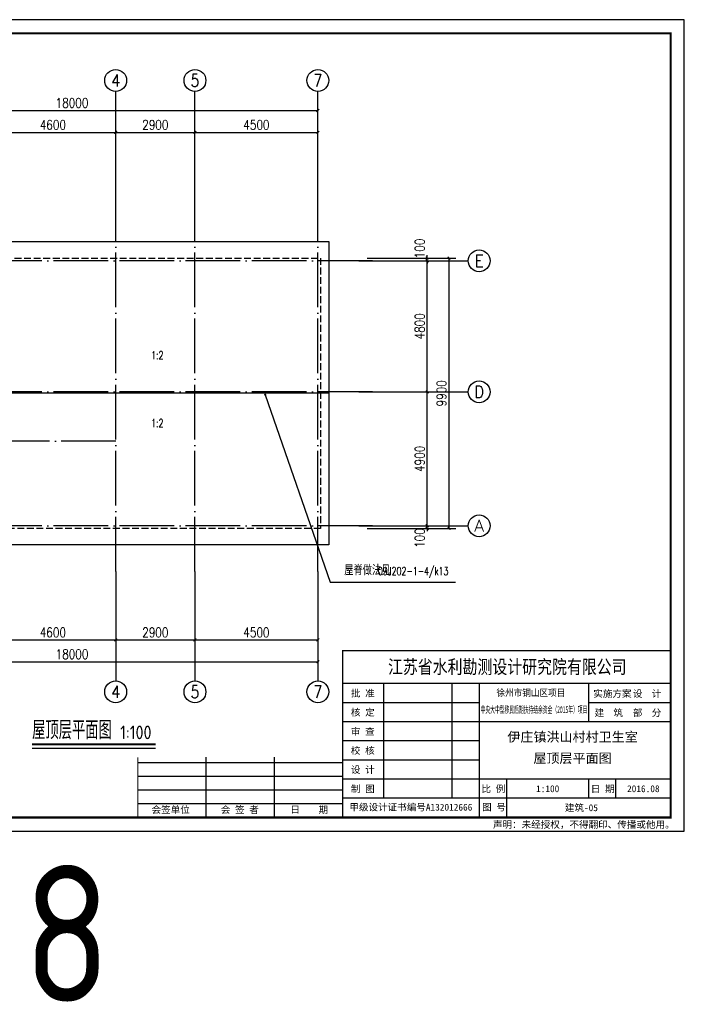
# Model space of a CAD drawing. Extents: x 199962 to 436984, y -16681 to 190402.
# Tile 17 of 36: x 309644 to 333967, y 54066 to 90107. Entities that reach past the tile are written whole.
import ezdxf
from ezdxf.enums import TextEntityAlignment as Align

# ---------------------------------------------------------------- set-up
doc = ezdxf.new("R2010")
doc.units = 0
doc.header["$LTSCALE"] = 1000
doc.header["$MEASUREMENT"] = 0
doc.linetypes.add('DASH', pattern=[0.35, 0.25, -0.1])
doc.linetypes.add('DOTE', pattern=[2.42, 2, -0.2, 0.02, -0.2])
for name, color, linetype in [('AXIS', 3, 'Continuous'), ('AXIS_TEXT', 7, 'Continuous'), ('DIM_LEAD', 3, 'Continuous'), ('DIM_SYMB', 3, 'Continuous'), ('DOTE', 8, 'Continuous'), ('PUB_TEXT', 7, 'Continuous'), ('图框', 7, 'Continuous')]:
    doc.layers.add(name, color=color, linetype=linetype)
doc.styles.add('_TCH_AXIS', font='COMPLEX', dxfattribs={"bigfont": 'GBCBIG'})
doc.styles.add('_TCH_DIM', font='SIMPLEX', dxfattribs={"bigfont": 'GBCBIG'})
doc.styles.add('_TCH_WINDOW', font='SIMPLEX', dxfattribs={"bigfont": 'GBCBIG'})
doc.styles.add('COMPLEX', font='COMPLEX')
doc.styles.add('DIM_FONT', font='simplex.shx', dxfattribs={"width": 0.8})
doc.styles.add('ST', font='SimSun.ttf', dxfattribs={"height": 7})
doc.styles.get("Standard").update_dxf_attribs({"font": 'gbenor.shx', "bigfont": 'gbcbig.shx'})
doc.dimstyles.new('_TCH_ARCH&&100', dxfattribs={"dimtxt": 350, "dimasz": 100, "dimexe": 250, "dimexo": 300, "dimgap": 100, "dimtad": 1, "dimdec": 0, "dimzin": 0, "dimdsep": 46, "dimtxsty": 'DIM_FONT', "dimblk": 'ARCHTICK', "dimcen": 0.09, "dimclrt": 7, "dimazin": 2, "dimtfac": 1, "dimtdec": 0, "dimtix": 1, "dimtmove": 2, "dimatfit": 3, "dimfxl": 0, "dimtolj": 1, "dimtzin": 0, "dimarcsym": 0})

# ---------------------------------------------------------------- blocks, each defined once
blk = doc.blocks.new('_ArchTick')
at = {"color": 0, "linetype": 'ByBlock', "const_width": 0.4}
blk.add_lwpolyline([(-0.5, -0.5), (0.5, 0.5)], dxfattribs=at)
blk = doc.blocks.new('*D256')
at = {"layer": 'AXIS', "color": 0, "lineweight": -2, "transparency": 16777216}
for p, q in [((322358, 71583), (324808, 71583)), ((322358, 71483), (324808, 71483)), ((324558, 71583), (324558, 71683)), ((324558, 71483), (324558, 71583)), ((324558, 71483), (324558, 71383))]:
    blk.add_line(p, q, dxfattribs=at)
at = {"layer": 'Defpoints', "color": 0, "transparency": 16777216}
for p in [(322058, 71583), (322058, 71483), (324558, 71583)]:
    blk.add_point(p, dxfattribs=at)
at = {"layer": 'AXIS', "color": 0, "lineweight": -2, "transparency": 16777216, "xscale": 100, "yscale": 100, "zscale": 100}
for p, rotation in [((324558, 71583), 270), ((324558, 71483), 90)]:
    blk.add_blockref('_ArchTick', p, dxfattribs=dict(at, rotation=rotation))
at = {"layer": 'AXIS', "color": 7, "transparency": 16777216, "insert": (324283, 71133), "char_height": 350, "attachment_point": 5, "rotation": 90, "style": 'DIM_FONT'}
blk.add_mtext('\\A1;100', dxfattribs=at)
blk = doc.blocks.new('*D257')
at = {"layer": 'AXIS', "color": 0, "lineweight": -2, "transparency": 16777216}
for p, q in [((322358, 76483), (324808, 76483)), ((324558, 71583), (324558, 76483)), ((322358, 71583), (324808, 71583))]:
    blk.add_line(p, q, dxfattribs=at)
at = {"layer": 'Defpoints', "color": 0, "transparency": 16777216}
for p in [(322058, 76483), (324558, 76483), (322058, 71583)]:
    blk.add_point(p, dxfattribs=at)
at = {"layer": 'AXIS', "color": 0, "lineweight": -2, "transparency": 16777216, "xscale": 100, "yscale": 100, "zscale": 100}
for p, rotation in [((324558, 76483), 90), ((324558, 71583), 270)]:
    blk.add_blockref('_ArchTick', p, dxfattribs=dict(at, rotation=rotation))
at = {"layer": 'AXIS', "color": 7, "transparency": 16777216, "insert": (324283, 74033), "char_height": 350, "attachment_point": 5, "rotation": 90, "style": 'DIM_FONT'}
blk.add_mtext('\\A1;4900', dxfattribs=at)
blk = doc.blocks.new('*D258')
at = {"layer": 'AXIS', "color": 0, "lineweight": -2, "transparency": 16777216}
for p, q in [((322358, 81283), (324808, 81283)), ((324558, 76483), (324558, 81283)), ((322358, 76483), (324808, 76483))]:
    blk.add_line(p, q, dxfattribs=at)
at = {"layer": 'Defpoints', "color": 0, "transparency": 16777216}
for p in [(322058, 81283), (324558, 81283), (322058, 76483)]:
    blk.add_point(p, dxfattribs=at)
at = {"layer": 'AXIS', "color": 0, "lineweight": -2, "transparency": 16777216, "xscale": 100, "yscale": 100, "zscale": 100}
for p, rotation in [((324558, 81283), 90), ((324558, 76483), 270)]:
    blk.add_blockref('_ArchTick', p, dxfattribs=dict(at, rotation=rotation))
at = {"layer": 'AXIS', "color": 7, "transparency": 16777216, "insert": (324283, 78883), "char_height": 350, "attachment_point": 5, "rotation": 90, "style": 'DIM_FONT'}
blk.add_mtext('\\A1;4800', dxfattribs=at)
blk = doc.blocks.new('*D259')
at = {"layer": 'AXIS', "color": 0, "lineweight": -2, "transparency": 16777216}
for p, q in [((324558, 81383), (324558, 81483)), ((322358, 81383), (324808, 81383)), ((322358, 81283), (324808, 81283)), ((324558, 81283), (324558, 81383)), ((324558, 81283), (324558, 81183))]:
    blk.add_line(p, q, dxfattribs=at)
at = {"layer": 'Defpoints', "color": 0, "transparency": 16777216}
for p in [(322058, 81383), (322058, 81283), (324558, 81383)]:
    blk.add_point(p, dxfattribs=at)
at = {"layer": 'AXIS', "color": 0, "lineweight": -2, "transparency": 16777216, "xscale": 100, "yscale": 100, "zscale": 100}
for p, rotation in [((324558, 81383), 270), ((324558, 81283), 90)]:
    blk.add_blockref('_ArchTick', p, dxfattribs=dict(at, rotation=rotation))
at = {"layer": 'AXIS', "color": 7, "transparency": 16777216, "insert": (324283, 81733), "char_height": 350, "attachment_point": 5, "rotation": 90, "style": 'DIM_FONT'}
blk.add_mtext('\\A1;100', dxfattribs=at)
blk = doc.blocks.new('*D260')
at = {"layer": 'AXIS', "color": 0, "lineweight": -2, "transparency": 16777216}
for p, q in [((322358, 81383), (325608, 81383)), ((325358, 71483), (325358, 81383)), ((322358, 71483), (325608, 71483))]:
    blk.add_line(p, q, dxfattribs=at)
at = {"layer": 'Defpoints', "color": 0, "transparency": 16777216}
for p in [(322058, 81383), (325358, 81383), (322058, 71483)]:
    blk.add_point(p, dxfattribs=at)
at = {"layer": 'AXIS', "color": 0, "lineweight": -2, "transparency": 16777216, "xscale": 100, "yscale": 100, "zscale": 100}
for p, rotation in [((325358, 81383), 90), ((325358, 71483), 270)]:
    blk.add_blockref('_ArchTick', p, dxfattribs=dict(at, rotation=rotation))
at = {"layer": 'AXIS', "color": 7, "transparency": 16777216, "insert": (325083, 76433), "char_height": 350, "attachment_point": 5, "rotation": 90, "style": 'DIM_FONT'}
blk.add_mtext('\\A1;9900', dxfattribs=at)
blk = doc.blocks.new('*D398')
at = {"layer": 'AXIS', "color": 0, "lineweight": -2, "transparency": 16777216}
for p, q in [((308558, 83783), (308558, 86233)), ((313158, 83783), (313158, 86233)), ((308558, 85983), (313158, 85983))]:
    blk.add_line(p, q, dxfattribs=at)
at = {"layer": 'Defpoints', "color": 0, "transparency": 16777216}
for p in [(313158, 85983), (308558, 83483), (313158, 83483)]:
    blk.add_point(p, dxfattribs=at)
at = {"layer": 'AXIS', "color": 0, "lineweight": -2, "transparency": 16777216, "xscale": 100, "yscale": 100, "zscale": 100, "rotation": 180}
blk.add_blockref('_ArchTick', (308558, 85983), dxfattribs=at)
at = {"layer": 'AXIS', "color": 0, "lineweight": -2, "transparency": 16777216, "xscale": 100, "yscale": 100, "zscale": 100}
blk.add_blockref('_ArchTick', (313158, 85983), dxfattribs=at)
at = {"layer": 'AXIS', "color": 7, "transparency": 16777216, "insert": (310858, 86258), "char_height": 350, "attachment_point": 5, "style": 'DIM_FONT'}
blk.add_mtext('\\A1;4600', dxfattribs=at)
blk = doc.blocks.new('*D399')
at = {"layer": 'AXIS', "color": 0, "lineweight": -2, "transparency": 16777216}
for p, q in [((313158, 83783), (313158, 86233)), ((316058, 83783), (316058, 86233)), ((313158, 85983), (316058, 85983))]:
    blk.add_line(p, q, dxfattribs=at)
at = {"layer": 'Defpoints', "color": 0, "transparency": 16777216}
for p in [(316058, 85983), (313158, 83483), (316058, 83483)]:
    blk.add_point(p, dxfattribs=at)
at = {"layer": 'AXIS', "color": 0, "lineweight": -2, "transparency": 16777216, "xscale": 100, "yscale": 100, "zscale": 100, "rotation": 180}
blk.add_blockref('_ArchTick', (313158, 85983), dxfattribs=at)
at = {"layer": 'AXIS', "color": 0, "lineweight": -2, "transparency": 16777216, "xscale": 100, "yscale": 100, "zscale": 100}
blk.add_blockref('_ArchTick', (316058, 85983), dxfattribs=at)
at = {"layer": 'AXIS', "color": 7, "transparency": 16777216, "insert": (314608, 86258), "char_height": 350, "attachment_point": 5, "style": 'DIM_FONT'}
blk.add_mtext('\\A1;2900', dxfattribs=at)
blk = doc.blocks.new('*D400')
at = {"layer": 'AXIS', "color": 0, "lineweight": -2, "transparency": 16777216}
for p, q in [((316058, 83783), (316058, 86233)), ((320558, 83783), (320558, 86233)), ((316058, 85983), (320558, 85983))]:
    blk.add_line(p, q, dxfattribs=at)
at = {"layer": 'Defpoints', "color": 0, "transparency": 16777216}
for p in [(320558, 85983), (316058, 83483), (320558, 83483)]:
    blk.add_point(p, dxfattribs=at)
at = {"layer": 'AXIS', "color": 0, "lineweight": -2, "transparency": 16777216, "xscale": 100, "yscale": 100, "zscale": 100, "rotation": 180}
blk.add_blockref('_ArchTick', (316058, 85983), dxfattribs=at)
at = {"layer": 'AXIS', "color": 0, "lineweight": -2, "transparency": 16777216, "xscale": 100, "yscale": 100, "zscale": 100}
blk.add_blockref('_ArchTick', (320558, 85983), dxfattribs=at)
at = {"layer": 'AXIS', "color": 7, "transparency": 16777216, "insert": (318308, 86258), "char_height": 350, "attachment_point": 5, "style": 'DIM_FONT'}
blk.add_mtext('\\A1;4500', dxfattribs=at)
blk = doc.blocks.new('*D401')
at = {"layer": 'AXIS', "color": 0, "lineweight": -2, "transparency": 16777216}
for p, q in [((302558, 83783), (302558, 87033)), ((320558, 83783), (320558, 87033)), ((302558, 86783), (320558, 86783))]:
    blk.add_line(p, q, dxfattribs=at)
at = {"layer": 'Defpoints', "color": 0, "transparency": 16777216}
for p in [(320558, 86783), (302558, 83483), (320558, 83483)]:
    blk.add_point(p, dxfattribs=at)
at = {"layer": 'AXIS', "color": 0, "lineweight": -2, "transparency": 16777216, "xscale": 100, "yscale": 100, "zscale": 100, "rotation": 180}
blk.add_blockref('_ArchTick', (302558, 86783), dxfattribs=at)
at = {"layer": 'AXIS', "color": 0, "lineweight": -2, "transparency": 16777216, "xscale": 100, "yscale": 100, "zscale": 100}
blk.add_blockref('_ArchTick', (320558, 86783), dxfattribs=at)
at = {"layer": 'AXIS', "color": 7, "transparency": 16777216, "insert": (311558, 87058), "char_height": 350, "attachment_point": 5, "style": 'DIM_FONT'}
blk.add_mtext('\\A1;18000', dxfattribs=at)
blk = doc.blocks.new('*D403')
at = {"layer": 'AXIS', "color": 0, "lineweight": -2, "transparency": 16777216}
for p, q in [((308558, 69605), (308558, 67155)), ((313158, 69605), (313158, 67155)), ((308558, 67405), (313158, 67405))]:
    blk.add_line(p, q, dxfattribs=at)
at = {"layer": 'Defpoints', "color": 0, "transparency": 16777216}
for p in [(308558, 69905), (313158, 69905), (313158, 67405)]:
    blk.add_point(p, dxfattribs=at)
at = {"layer": 'AXIS', "color": 0, "lineweight": -2, "transparency": 16777216, "xscale": 100, "yscale": 100, "zscale": 100, "rotation": 180}
blk.add_blockref('_ArchTick', (308558, 67405), dxfattribs=at)
at = {"layer": 'AXIS', "color": 0, "lineweight": -2, "transparency": 16777216, "xscale": 100, "yscale": 100, "zscale": 100}
blk.add_blockref('_ArchTick', (313158, 67405), dxfattribs=at)
at = {"layer": 'AXIS', "color": 7, "transparency": 16777216, "insert": (310858, 67680), "char_height": 350, "attachment_point": 5, "style": 'DIM_FONT'}
blk.add_mtext('\\A1;4600', dxfattribs=at)
blk = doc.blocks.new('*D404')
at = {"layer": 'AXIS', "color": 0, "lineweight": -2, "transparency": 16777216}
for p, q in [((313158, 69605), (313158, 67155)), ((316058, 69605), (316058, 67155)), ((313158, 67405), (316058, 67405))]:
    blk.add_line(p, q, dxfattribs=at)
at = {"layer": 'Defpoints', "color": 0, "transparency": 16777216}
for p in [(313158, 69905), (316058, 69905), (316058, 67405)]:
    blk.add_point(p, dxfattribs=at)
at = {"layer": 'AXIS', "color": 0, "lineweight": -2, "transparency": 16777216, "xscale": 100, "yscale": 100, "zscale": 100, "rotation": 180}
blk.add_blockref('_ArchTick', (313158, 67405), dxfattribs=at)
at = {"layer": 'AXIS', "color": 0, "lineweight": -2, "transparency": 16777216, "xscale": 100, "yscale": 100, "zscale": 100}
blk.add_blockref('_ArchTick', (316058, 67405), dxfattribs=at)
at = {"layer": 'AXIS', "color": 7, "transparency": 16777216, "insert": (314608, 67680), "char_height": 350, "attachment_point": 5, "style": 'DIM_FONT'}
blk.add_mtext('\\A1;2900', dxfattribs=at)
blk = doc.blocks.new('*D405')
at = {"layer": 'AXIS', "color": 0, "lineweight": -2, "transparency": 16777216}
for p, q in [((316058, 69605), (316058, 67155)), ((320558, 69605), (320558, 67155)), ((316058, 67405), (320558, 67405))]:
    blk.add_line(p, q, dxfattribs=at)
at = {"layer": 'Defpoints', "color": 0, "transparency": 16777216}
for p in [(316058, 69905), (320558, 69905), (320558, 67405)]:
    blk.add_point(p, dxfattribs=at)
at = {"layer": 'AXIS', "color": 0, "lineweight": -2, "transparency": 16777216, "xscale": 100, "yscale": 100, "zscale": 100, "rotation": 180}
blk.add_blockref('_ArchTick', (316058, 67405), dxfattribs=at)
at = {"layer": 'AXIS', "color": 0, "lineweight": -2, "transparency": 16777216, "xscale": 100, "yscale": 100, "zscale": 100}
blk.add_blockref('_ArchTick', (320558, 67405), dxfattribs=at)
at = {"layer": 'AXIS', "color": 7, "transparency": 16777216, "insert": (318308, 67680), "char_height": 350, "attachment_point": 5, "style": 'DIM_FONT'}
blk.add_mtext('\\A1;4500', dxfattribs=at)
blk = doc.blocks.new('*D406')
at = {"layer": 'AXIS', "color": 0, "lineweight": -2, "transparency": 16777216}
for p, q in [((302558, 69605), (302558, 66355)), ((320558, 69605), (320558, 66355)), ((302558, 66605), (320558, 66605))]:
    blk.add_line(p, q, dxfattribs=at)
at = {"layer": 'Defpoints', "color": 0, "transparency": 16777216}
for p in [(302558, 69905), (320558, 69905), (320558, 66605)]:
    blk.add_point(p, dxfattribs=at)
at = {"layer": 'AXIS', "color": 0, "lineweight": -2, "transparency": 16777216, "xscale": 100, "yscale": 100, "zscale": 100, "rotation": 180}
blk.add_blockref('_ArchTick', (302558, 66605), dxfattribs=at)
at = {"layer": 'AXIS', "color": 0, "lineweight": -2, "transparency": 16777216, "xscale": 100, "yscale": 100, "zscale": 100}
blk.add_blockref('_ArchTick', (320558, 66605), dxfattribs=at)
at = {"layer": 'AXIS', "color": 7, "transparency": 16777216, "insert": (311558, 66880), "char_height": 350, "attachment_point": 5, "style": 'DIM_FONT'}
blk.add_mtext('\\A1;18000', dxfattribs=at)
blk = doc.blocks.new('_AXISO')
blk.add_circle((0, 0), 0.5)
at = {"layer": 'AXIS_TEXT', "style": 'COMPLEX', "width": 1.041667}
blk.add_attdef('A', text='', height=0.56, dxfattribs=at).set_placement((-0.25, -0.28), (0.25, -0.28), align=Align.FIT)

msp = doc.modelspace()

# ---------------------------------------------------------------- linework, layer by layer
msp.add_line((320958.1, 76433.4), (302158.1, 76433.4))
msp.add_lwpolyline([(302158.1, 81983.4), (320958.1, 81983.4), (320958.1, 70883.4), (302158.1, 70883.4)], close=True)
at = {"linetype": 'DASH'}
msp.add_lwpolyline([(302458.1, 81383.4), (320658.1, 81383.4), (320658.1, 71483.4), (302458.1, 71483.4)], close=True, dxfattribs=at)
at = {"layer": 'AXIS'}
for p, q in [((313158.1, 83483.4), (313158.1, 87483.4)), ((316058.1, 83483.4), (316058.1, 87483.4)), ((320558.1, 83483.4), (320558.1, 87483.4)), ((322058.1, 81283.4), (326058.1, 81283.4)), ((322058.1, 76483.4), (326058.1, 76483.4)), ((322058.1, 71583.4), (326058.1, 71583.4)), ((313158.1, 69905), (313158.1, 65905)), ((316058.1, 69905), (316058.1, 65905)), ((320558.1, 69905), (320558.1, 65905))]:
    msp.add_line(p, q, dxfattribs=at)
at = {"layer": 'DIM_LEAD'}
for p, q in [((318629.4, 76377.7), (321010.9, 69514.7)), ((321010.9, 69514.7), (325587.6, 69514.7))]:
    msp.add_line(p, q, dxfattribs=at)
at = {"layer": 'DIM_LEAD', "const_width": 40}
msp.add_lwpolyline([(318622.9, 76396.6, 1), (318636, 76358.9, 1)], format="xyb", close=True, dxfattribs=at)
at = {"layer": 'DIM_SYMB'}
for points in [[(314680.8, 78077.5, 0, 0, 0), (314680.8, 79064.1, 80, 0, 0), (314680.8, 79364.1, 0, 0, 0)], [(314680.8, 75089.2, 0, 0, 0), (314680.8, 73802.7, 80, 0, 0), (314680.8, 73502.7, 0, 0, 0)]]:
    msp.add_lwpolyline(points, format="xyseb", dxfattribs=at)
at = {"layer": 'DIM_SYMB', "const_width": 70}
msp.add_lwpolyline([(310099.5, 63584.3), (314619.9, 63584.3)], dxfattribs=at)
at = {"layer": 'DIM_SYMB'}
msp.add_lwpolyline([(310099.5, 63444.3), (314619.9, 63444.3)], dxfattribs=at)
at = {"layer": 'DOTE', "linetype": 'DOTE'}
for p, q in [((313158.1, 69905), (313158.1, 83483.4)), ((316058.1, 69905), (316058.1, 83483.4)), ((320558.1, 69905), (320558.1, 83483.4)), ((322558.1, 81283.4), (299558.1, 81283.4)), ((322558.1, 76483.4), (299558.1, 76483.4)), ((313158.1, 74683.4), (299558.1, 74683.4)), ((322558.1, 71583.4), (299558.1, 71583.4))]:
    msp.add_line(p, q, dxfattribs=at)
at = {"layer": '图框'}
for p, q in [((333467.3, 65807.1), (321467.3, 65807.1)), ((322967.3, 61607.1), (322967.3, 65807.1)), ((325467.3, 61607.1), (325467.3, 65807.1)), ((326467.3, 60907.1), (326467.3, 65807.1)), ((330467.3, 64407.1), (330467.3, 65807.1)), ((326467.3, 65107.1), (321467.3, 65107.1)), ((333467.3, 65107.1), (330467.3, 65107.1)), ((333467.3, 64407.1), (321467.3, 64407.1)), ((326467.3, 63707.1), (321467.3, 63707.1)), ((316467.3, 60907.1), (316467.3, 63107.1)), ((318967.3, 60907.1), (318967.3, 63107.1)), ((321467.3, 62907.1), (313967.3, 62907.1)), ((326467.3, 63007.1), (321467.3, 63007.1)), ((321467.3, 62407.1), (313967.3, 62407.1)), ((333467.3, 62307.1), (321467.3, 62307.1)), ((327467.3, 60907.1), (327467.3, 62307.1)), ((330467.3, 61607.1), (330467.3, 62307.1)), ((330467.3, 61607.1), (330467.3, 62307.1)), ((331467.3, 61607.1), (331467.3, 62307.1)), ((321467.3, 61907.1), (313967.3, 61907.1)), ((321467.3, 61407.1), (313967.3, 61407.1)), ((333467.3, 61607.1), (321467.3, 61607.1))]:
    msp.add_line(p, q, dxfattribs=at)
at = {"layer": '图框', "color": 4}
msp.add_lwpolyline([(333967.3, 90107.1), (291967.3, 90107.1), (291967.3, 60407.1), (333967.3, 60407.1)], close=True, dxfattribs=at)
at = {"layer": '图框', "color": 4, "const_width": 80}
msp.add_lwpolyline([(294467.3, 60907.1), (333467.3, 60907.1), (333467.3, 89607.1), (294467.3, 89607.1)], close=True, dxfattribs=at)
at = {"layer": '图框', "const_width": 45}
for points in [[(321467.3, 60907.1), (321467.3, 67007.1), (333467.3, 67007.1)], [(313967.3, 60907.1), (313967.3, 63107.1)]]:
    msp.add_lwpolyline(points, dxfattribs=at)

# ---------------------------------------------------------------- block references
at = {"layer": 'AXIS'}
ref = msp.add_blockref('_AXISO', (313158.1, 87883.4), dxfattribs=dict(at, xscale=800, yscale=800, zscale=800))
ref.add_attrib('A', '4', dxfattribs={"layer": 'AXIS_TEXT', "height": 445.4, "style": '_TCH_AXIS'}).set_placement((312988.4, 87660.7), (313327.8, 87660.7), align=Align.FIT)
ref = msp.add_blockref('_AXISO', (316058.1, 87883.4), dxfattribs=dict(at, xscale=800, yscale=800, zscale=800))
ref.add_attrib('A', '5', dxfattribs={"layer": 'AXIS_TEXT', "height": 465.9, "style": '_TCH_AXIS'}).set_placement((315902.8, 87650.4), (316213.4, 87650.4), align=Align.FIT)
ref = msp.add_blockref('_AXISO', (320558.1, 87883.4), dxfattribs=dict(at, xscale=800, yscale=800, zscale=800))
ref.add_attrib('A', '7', dxfattribs={"layer": 'AXIS_TEXT', "height": 465.9, "style": '_TCH_AXIS'}).set_placement((320402.8, 87650.4), (320713.4, 87650.4), align=Align.FIT)
ref = msp.add_blockref('_AXISO', (326458.1, 81283.4), dxfattribs=dict(at, xscale=800, yscale=800, zscale=800))
ref.add_attrib('A', 'E', dxfattribs={"layer": 'AXIS_TEXT', "height": 445.4, "style": '_TCH_AXIS'}).set_placement((326288.4, 81060.7), (326627.8, 81060.7), align=Align.FIT)
ref = msp.add_blockref('_AXISO', (326458.1, 76483.4), dxfattribs=dict(at, xscale=800, yscale=800, zscale=800))
ref.add_attrib('A', 'D', dxfattribs={"layer": 'AXIS_TEXT', "height": 435.3, "style": '_TCH_AXIS'}).set_placement((326281.9, 76265.8), (326634.3, 76265.8), align=Align.FIT)
ref = msp.add_blockref('_AXISO', (326458.1, 71583.4), dxfattribs=dict(at, xscale=800, yscale=800, zscale=800))
ref.add_attrib('A', 'A', dxfattribs={"layer": 'AXIS_TEXT', "height": 425.2, "style": '_TCH_AXIS'}).set_placement((326275.9, 71370.8), (326640.3, 71370.8), align=Align.FIT)
ref = msp.add_blockref('_AXISO', (313158.1, 65505), dxfattribs=dict(at, xscale=800, yscale=800, zscale=800))
ref.add_attrib('A', '4', dxfattribs={"layer": 'AXIS_TEXT', "height": 445.4, "style": '_TCH_AXIS'}).set_placement((312988.4, 65282.3), (313327.8, 65282.3), align=Align.FIT)
ref = msp.add_blockref('_AXISO', (316058.1, 65505), dxfattribs=dict(at, xscale=800, yscale=800, zscale=800))
ref.add_attrib('A', '5', dxfattribs={"layer": 'AXIS_TEXT', "height": 465.9, "style": '_TCH_AXIS'}).set_placement((315902.8, 65272), (316213.4, 65272), align=Align.FIT)
ref = msp.add_blockref('_AXISO', (320558.1, 65505), dxfattribs=dict(at, xscale=800, yscale=800, zscale=800))
ref.add_attrib('A', '7', dxfattribs={"layer": 'AXIS_TEXT', "height": 465.9, "style": '_TCH_AXIS'}).set_placement((320402.8, 65272), (320713.4, 65272), align=Align.FIT)

# ---------------------------------------------------------------- texts
at = {"layer": 'PUB_TEXT', "width": 0.705882}
for s, style, p in [('1:2', '_TCH_DIM', (314455.8, 77675)), ('1:2', '_TCH_DIM', (314455.8, 75194.2)), ('09J202-1-4/k13', '_TCH_WINDOW', (322752.6, 69775.6))]:
    msp.add_text(s, height=297.5, dxfattribs=dict(at, style=style)).set_placement(p)
at = {"layer": 'PUB_TEXT', "style": '_TCH_WINDOW'}
for s, height, p in [('屋脊做法见', 337.59, (321523.9, 69775.6)), ('屋顶层平面图', 675.18, (310099.5, 63768.9))]:
    msp.add_text(s, height=height, dxfattribs=at).set_placement(p)
at = {"layer": 'PUB_TEXT'}
for s, height, p in [('1:100', 500, (313319.5, 63768.9)), ('8', 5000, (309768.7, 54155))]:
    msp.add_text(s, height=height, dxfattribs=at).set_placement(p)
at = {"layer": '图框', "style": 'ST', "width": 0.8}
msp.add_text('江苏省水利勘测设计研究院有限公司', height=500, dxfattribs=at).set_placement((323123.4, 66169.6))
at = {"layer": '图框', "style": 'ST'}
for s, p in [('批 准', (321765.4, 65327.1)), ('实施方案', (330636.8, 65312.4)), ('设  计', (332083.5, 65312.4)), ('核 定', (321765.4, 64627.1)), ('建  筑', (330683.5, 64612.4)), ('部  分', (332083.5, 64612.4)), ('审 查', (321765.4, 63927.1)), ('校 核', (321765.4, 63227.1)), ('设 计', (321765.4, 62527.1)), ('制 图', (321765.4, 61827.1)), ('比 例', (326545.3, 61827.1)), ('日 期', (330545.3, 61827.1)), ('会签单位', (314469.7, 61064.3)), ('会 签 者', (317005.1, 61064.3)), ('日    期', (319551.3, 61064.3)), ('甲级设计证书编号A132012666', (321709.5, 61157.4)), ('图 号', (326567.3, 61157.4)), ('声明：未经授权，不得翻印、传播或他用。', (326964.3, 60521.8))]:
    msp.add_text(s, height=250, dxfattribs=at).set_placement(p)
for s, width, p in [('徐州市铜山区项目 ', 0.9, (328429.2, 65346.2)), ('中央大中型移民后期扶持结余资金（2015年）项目', 0.5, (328467.5, 64727.2))]:
    msp.add_text(s, height=250, dxfattribs=dict(at, width=width)).set_placement(p, align=Align.CENTER)
for s, height, p in [('伊庄镇洪山村村卫生室', 350, (329877.7, 63854.9)), ('屋顶层平面图', 350, (329877.7, 63076.6)), ('1:100', 250, (328967.5, 61957.1)), ('2016.08', 250, (332467.3, 61957.1)), ('建筑-05', 250, (330200.5, 61261.4))]:
    msp.add_text(s, height=height, dxfattribs=at).set_placement(p, align=Align.MIDDLE_CENTER)

# ---------------------------------------------------------------- dimensions: what is measured, and where the dimension line sits
at = {"layer": 'AXIS'}
for p1, p2, distance, picture, middle in [((302558.1, 83483.4), (320558.1, 83483.4), 3300, '*D401', (311558.1, 87058.4)), ((308558.1, 83483.4), (313158.1, 83483.4), 2500, '*D398', (310858.1, 86258.4)), ((313158.1, 83483.4), (316058.1, 83483.4), 2500, '*D399', (314608.1, 86258.4)), ((316058.1, 83483.4), (320558.1, 83483.4), 2500, '*D400', (318308.1, 86258.4)), ((322058.1, 71483.4), (322058.1, 81383.4), -3300, '*D260', (325083.1, 76433.4)), ((322058.1, 76483.4), (322058.1, 81283.4), -2500, '*D258', (324283.1, 78883.4)), ((322058.1, 71583.4), (322058.1, 76483.4), -2500, '*D257', (324283.1, 74033.4)), ((302558.1, 69905), (320558.1, 69905), -3300, '*D406', (311558.1, 66880)), ((308558.1, 69905), (313158.1, 69905), -2500, '*D403', (310858.1, 67680)), ((313158.1, 69905), (316058.1, 69905), -2500, '*D404', (314608.1, 67680)), ((316058.1, 69905), (320558.1, 69905), -2500, '*D405', (318308.1, 67680))]:
    dim = msp.add_aligned_dim(p1=p1, p2=p2, distance=distance, dimstyle='_TCH_ARCH&&100', dxfattribs=at)
    dim.commit()
    dim.dimension.update_dxf_attribs({"geometry": picture, "text_midpoint": middle})
for base, p1, p2, picture, middle in [((324558.1, 81383.4), (322058.1, 81283.4), (322058.1, 81383.4), '*D259', (324283.1, 81733.4)), ((324558.1, 71583.4), (322058.1, 71483.4), (322058.1, 71583.4), '*D256', (324283.1, 71133.4))]:
    dim = msp.add_linear_dim(base=base, p1=p1, p2=p2, angle=90, dimstyle='_TCH_ARCH&&100', dxfattribs=at)
    dim.commit()
    dim.dimension.update_dxf_attribs({"geometry": picture, "text_midpoint": middle, "dimtype": 129})

doc.saveas('drawing.dxf')
